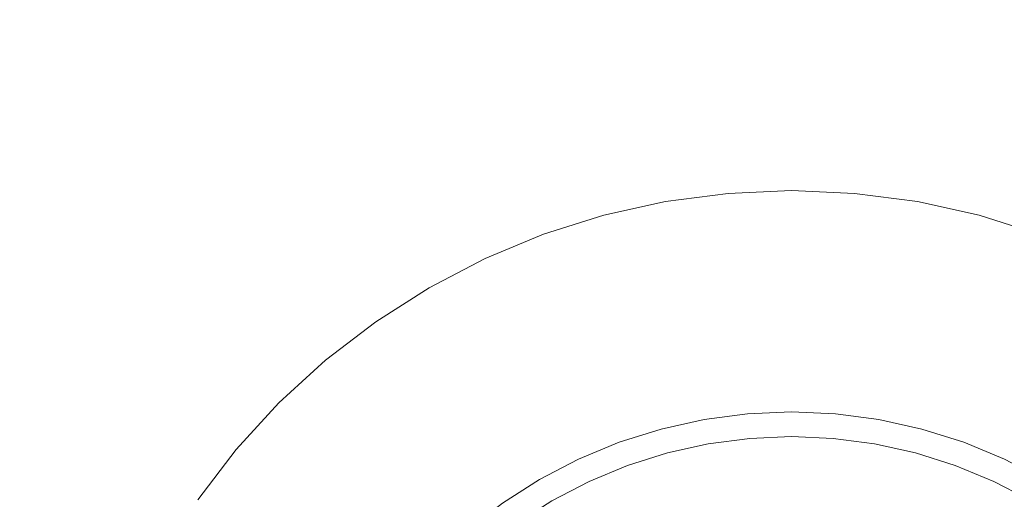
# Model space of a CAD drawing. Header units: millimetres. Extents: x -230 to 230, y -130 to 130.
# Tile 29 of 47: x 92 to 112, y -97 to -87. Entities that reach past the tile are written whole.
import ezdxf

# ---------------------------------------------------------------- set-up
doc = ezdxf.new("R2010")
doc.units = ezdxf.units.MM
doc.header["$LTSCALE"] = 25.4
doc.layers.add('Lighting-Moving Light', color=7, linetype='Continuous', lineweight=5, true_color=0x000000)

# ---------------------------------------------------------------- blocks, each defined once
blk = doc.blocks.new('Group-1')
at = {"layer": 'Lighting-Moving Light', "color": 7, "linetype": 'Continuous', "lineweight": 5, "transparency": 33554687}
for points, invisible_edges in [([(-503.576, 1.533, -25), (-503.576, 226.446, -25), (-761.075, 239.033, -25), (-761.075, -11.053, -25)], 14), ([(-770.152, 222.936, -116.924), (-519.672, 235.523, -116.924), (-519.672, -7.543, -116.924), (-757.565, -7.543, -116.924)], 11), ([(-531.119, 23.49, -24.957), (-532.383, 23.434, -24.957), (-531.997, 19.025, -0.368), (-531.119, 19.064, -0.368)], 10), ([(-532.383, 23.434, -24.957), (-531.119, 23.49, -24.957), (-529.855, 23.434, -24.957), (-531.119, 8.99, -24.957)], 12), ([(-529.855, 23.434, -24.957), (-531.119, 23.49, -24.957), (-531.119, 19.064, -0.368), (-530.241, 19.025, -0.368)], 10), ([(-534.872, 22.996, -24.957), (-533.637, 23.269, -24.957), (-532.383, 23.434, -24.957), (-531.119, 8.99, -24.957)], 12), ([(-533.637, 23.269, -24.957), (-534.872, 22.996, -24.957), (-533.726, 18.72, -0.368), (-532.868, 18.911, -0.368)], 10), ([(-532.383, 23.434, -24.957), (-533.637, 23.269, -24.957), (-532.868, 18.911, -0.368), (-531.997, 19.025, -0.368)], 10), ([(-529.855, 23.434, -24.957), (-528.601, 23.269, -24.957), (-527.366, 22.996, -24.957), (-531.119, 8.99, -24.957)], 12), ([(-528.601, 23.269, -24.957), (-529.855, 23.434, -24.957), (-530.241, 19.025, -0.368), (-529.369, 18.911, -0.368)], 10), ([(-527.366, 22.996, -24.957), (-528.601, 23.269, -24.957), (-529.369, 18.911, -0.368), (-528.511, 18.72, -0.368)], 10), ([(-537.247, 22.131, -24.957), (-536.078, 22.615, -24.957), (-534.872, 22.996, -24.957), (-531.119, 8.99, -24.957)], 12), ([(-534.872, 22.996, -24.957), (-536.078, 22.615, -24.957), (-534.564, 18.456, -0.368), (-533.726, 18.72, -0.368)], 10), ([(-527.366, 22.996, -24.957), (-526.159, 22.615, -24.957), (-524.991, 22.131, -24.957), (-531.119, 8.99, -24.957)], 12), ([(-526.159, 22.615, -24.957), (-527.366, 22.996, -24.957), (-528.511, 18.72, -0.368), (-527.673, 18.456, -0.368)], 10), ([(-536.078, 22.615, -24.957), (-537.247, 22.131, -24.957), (-535.376, 18.12, -0.368), (-534.564, 18.456, -0.368)], 10), ([(-524.991, 22.131, -24.957), (-526.159, 22.615, -24.957), (-527.673, 18.456, -0.368), (-526.861, 18.12, -0.368)], 10), ([(-539.436, 20.867, -24.957), (-538.369, 21.547, -24.957), (-537.247, 22.131, -24.957), (-531.119, 8.99, -24.957)], 12), ([(-537.247, 22.131, -24.957), (-538.369, 21.547, -24.957), (-536.156, 17.714, -0.368), (-535.376, 18.12, -0.368)], 10), ([(-524.991, 22.131, -24.957), (-523.869, 21.547, -24.957), (-522.802, 20.867, -24.957), (-531.119, 8.99, -24.957)], 12), ([(-523.869, 21.547, -24.957), (-524.991, 22.131, -24.957), (-526.861, 18.12, -0.368), (-526.082, 17.714, -0.368)], 10), ([(-538.369, 21.547, -24.957), (-539.436, 20.867, -24.957), (-536.897, 17.242, -0.368), (-536.156, 17.714, -0.368)], 10), ([(-541.372, 19.243, -24.957), (-540.439, 20.097, -24.957), (-539.436, 20.867, -24.957), (-531.119, 8.99, -24.957)], 12), ([(-539.436, 20.867, -24.957), (-540.439, 20.097, -24.957), (-537.594, 16.707, -0.368), (-536.897, 17.242, -0.368)], 10), ([(-522.802, 20.867, -24.957), (-521.798, 20.097, -24.957), (-520.866, 19.243, -24.957), (-531.119, 8.99, -24.957)], 12), ([(-540.439, 20.097, -24.957), (-541.372, 19.243, -24.957), (-538.242, 16.113, -0.368), (-537.594, 16.707, -0.368)], 10), ([(-542.996, 17.306, -24.957), (-542.226, 18.31, -24.957), (-541.372, 19.243, -24.957), (-531.119, 8.99, -24.957)], 12), ([(-541.372, 19.243, -24.957), (-542.226, 18.31, -24.957), (-538.836, 15.465, -0.368), (-538.242, 16.113, -0.368)], 10), ([(-520.866, 19.243, -24.957), (-520.011, 18.31, -24.957), (-519.241, 17.306, -24.957), (-531.119, 8.99, -24.957)], 12), ([(-533.724, 18.711, -0.326), (-532.866, 18.901, -0.326), (-532.868, 18.911, -0.368), (-533.726, 18.72, -0.368)], 11), ([(-532.866, 18.901, -0.326), (-531.996, 19.016, -0.326), (-531.997, 19.025, -0.368), (-532.868, 18.911, -0.368)], 11), ([(-532.864, 18.888, -0.284), (-531.995, 19.003, -0.284), (-531.996, 19.016, -0.326), (-532.866, 18.901, -0.326)], 15), ([(-532.861, 18.872, -0.244), (-531.993, 18.986, -0.244), (-531.995, 19.003, -0.284), (-532.864, 18.888, -0.284)], 15), ([(-532.858, 18.852, -0.205), (-531.992, 18.966, -0.205), (-531.993, 18.986, -0.244), (-532.861, 18.872, -0.244)], 15), ([(-532.854, 18.829, -0.169), (-531.99, 18.942, -0.169), (-531.992, 18.966, -0.205), (-532.858, 18.852, -0.205)], 15), ([(-532.849, 18.803, -0.134), (-531.987, 18.916, -0.134), (-531.99, 18.942, -0.169), (-532.854, 18.829, -0.169)], 15), ([(-532.844, 18.774, -0.102), (-531.985, 18.887, -0.102), (-531.987, 18.916, -0.134), (-532.849, 18.803, -0.134)], 15), ([(-531.996, 19.016, -0.326), (-531.119, 19.054, -0.326), (-531.119, 19.064, -0.368), (-531.997, 19.025, -0.368)], 11), ([(-531.995, 19.003, -0.284), (-531.119, 19.041, -0.284), (-531.119, 19.054, -0.326), (-531.996, 19.016, -0.326)], 15), ([(-531.993, 18.986, -0.244), (-531.119, 19.024, -0.244), (-531.119, 19.041, -0.284), (-531.995, 19.003, -0.284)], 15), ([(-531.992, 18.966, -0.205), (-531.119, 19.004, -0.205), (-531.119, 19.024, -0.244), (-531.993, 18.986, -0.244)], 15), ([(-531.99, 18.942, -0.169), (-531.119, 18.98, -0.169), (-531.119, 19.004, -0.205), (-531.992, 18.966, -0.205)], 15), ([(-531.987, 18.916, -0.134), (-531.119, 18.954, -0.134), (-531.119, 18.98, -0.169), (-531.99, 18.942, -0.169)], 15), ([(-531.985, 18.887, -0.102), (-531.119, 18.924, -0.102), (-531.119, 18.954, -0.134), (-531.987, 18.916, -0.134)], 15), ([(-531.982, 18.855, -0.073), (-531.119, 18.892, -0.073), (-531.119, 18.924, -0.102), (-531.985, 18.887, -0.102)], 15), ([(-531.119, 19.054, -0.326), (-530.242, 19.016, -0.326), (-530.241, 19.025, -0.368), (-531.119, 19.064, -0.368)], 11), ([(-531.119, 19.041, -0.284), (-530.243, 19.003, -0.284), (-530.242, 19.016, -0.326), (-531.119, 19.054, -0.326)], 15), ([(-531.119, 19.024, -0.244), (-530.244, 18.986, -0.244), (-530.243, 19.003, -0.284), (-531.119, 19.041, -0.284)], 15), ([(-531.119, 19.004, -0.205), (-530.246, 18.966, -0.205), (-530.244, 18.986, -0.244), (-531.119, 19.024, -0.244)], 15), ([(-531.119, 18.98, -0.169), (-530.248, 18.942, -0.169), (-530.246, 18.966, -0.205), (-531.119, 19.004, -0.205)], 15), ([(-531.119, 18.954, -0.134), (-530.25, 18.916, -0.134), (-530.248, 18.942, -0.169), (-531.119, 18.98, -0.169)], 15), ([(-531.119, 18.924, -0.102), (-530.253, 18.887, -0.102), (-530.25, 18.916, -0.134), (-531.119, 18.954, -0.134)], 15), ([(-531.119, 18.892, -0.073), (-530.256, 18.855, -0.073), (-530.253, 18.887, -0.102), (-531.119, 18.924, -0.102)], 15), ([(-530.253, 18.887, -0.102), (-529.394, 18.774, -0.102), (-529.388, 18.803, -0.134), (-530.25, 18.916, -0.134)], 15), ([(-530.25, 18.916, -0.134), (-529.388, 18.803, -0.134), (-529.384, 18.829, -0.169), (-530.248, 18.942, -0.169)], 15), ([(-530.248, 18.942, -0.169), (-529.384, 18.829, -0.169), (-529.38, 18.852, -0.205), (-530.246, 18.966, -0.205)], 15), ([(-530.246, 18.966, -0.205), (-529.38, 18.852, -0.205), (-529.376, 18.872, -0.244), (-530.244, 18.986, -0.244)], 15), ([(-530.244, 18.986, -0.244), (-529.376, 18.872, -0.244), (-529.373, 18.888, -0.284), (-530.243, 19.003, -0.284)], 15), ([(-530.243, 19.003, -0.284), (-529.373, 18.888, -0.284), (-529.371, 18.901, -0.326), (-530.242, 19.016, -0.326)], 15), ([(-530.242, 19.016, -0.326), (-529.371, 18.901, -0.326), (-529.369, 18.911, -0.368), (-530.241, 19.025, -0.368)], 11), ([(-529.371, 18.901, -0.326), (-528.514, 18.711, -0.326), (-528.511, 18.72, -0.368), (-529.369, 18.911, -0.368)], 11), ([(-534.561, 18.447, -0.326), (-533.724, 18.711, -0.326), (-533.726, 18.72, -0.368), (-534.564, 18.456, -0.368)], 11), ([(-534.557, 18.435, -0.284), (-533.72, 18.698, -0.284), (-533.724, 18.711, -0.326), (-534.561, 18.447, -0.326)], 15), ([(-533.72, 18.698, -0.284), (-532.864, 18.888, -0.284), (-532.866, 18.901, -0.326), (-533.724, 18.711, -0.326)], 15), ([(-533.716, 18.682, -0.244), (-532.861, 18.872, -0.244), (-532.864, 18.888, -0.284), (-533.72, 18.698, -0.284)], 15), ([(-533.711, 18.663, -0.205), (-532.858, 18.852, -0.205), (-532.861, 18.872, -0.244), (-533.716, 18.682, -0.244)], 15), ([(-533.705, 18.64, -0.169), (-532.854, 18.829, -0.169), (-532.858, 18.852, -0.205), (-533.711, 18.663, -0.205)], 15), ([(-533.698, 18.614, -0.134), (-532.849, 18.803, -0.134), (-532.854, 18.829, -0.169), (-533.705, 18.64, -0.169)], 15), ([(-533.69, 18.586, -0.102), (-532.844, 18.774, -0.102), (-532.849, 18.803, -0.134), (-533.698, 18.614, -0.134)], 15), ([(-533.682, 18.555, -0.073), (-532.838, 18.742, -0.073), (-532.844, 18.774, -0.102), (-533.69, 18.586, -0.102)], 15), ([(-533.673, 18.522, -0.046), (-532.832, 18.708, -0.046), (-532.838, 18.742, -0.073), (-533.682, 18.555, -0.073)], 15), ([(-532.838, 18.742, -0.073), (-531.982, 18.855, -0.073), (-531.985, 18.887, -0.102), (-532.844, 18.774, -0.102)], 15), ([(-532.832, 18.708, -0.046), (-531.979, 18.82, -0.046), (-531.982, 18.855, -0.073), (-532.838, 18.742, -0.073)], 15), ([(-532.826, 18.672, -0.023), (-531.976, 18.784, -0.023), (-531.979, 18.82, -0.046), (-532.832, 18.708, -0.046)], 15), ([(-532.819, 18.634, -0.003), (-531.972, 18.745, -0.003), (-531.976, 18.784, -0.023), (-532.826, 18.672, -0.023)], 15), ([(-532.812, 18.594, 0.013), (-531.969, 18.705, 0.013), (-531.972, 18.745, -0.003), (-532.819, 18.634, -0.003)], 15), ([(-531.979, 18.82, -0.046), (-531.119, 18.858, -0.046), (-531.119, 18.892, -0.073), (-531.982, 18.855, -0.073)], 15), ([(-531.976, 18.784, -0.023), (-531.119, 18.821, -0.023), (-531.119, 18.858, -0.046), (-531.979, 18.82, -0.046)], 15), ([(-531.972, 18.745, -0.003), (-531.119, 18.782, -0.003), (-531.119, 18.821, -0.023), (-531.976, 18.784, -0.023)], 15), ([(-531.969, 18.705, 0.013), (-531.119, 18.742, 0.013), (-531.119, 18.782, -0.003), (-531.972, 18.745, -0.003)], 15), ([(-531.965, 18.664, 0.027), (-531.119, 18.701, 0.027), (-531.119, 18.742, 0.013), (-531.969, 18.705, 0.013)], 15), ([(-531.119, 18.858, -0.046), (-530.259, 18.82, -0.046), (-530.256, 18.855, -0.073), (-531.119, 18.892, -0.073)], 15), ([(-531.119, 18.821, -0.023), (-530.262, 18.784, -0.023), (-530.259, 18.82, -0.046), (-531.119, 18.858, -0.046)], 15), ([(-531.119, 18.782, -0.003), (-530.265, 18.745, -0.003), (-530.262, 18.784, -0.023), (-531.119, 18.821, -0.023)], 15), ([(-531.119, 18.742, 0.013), (-530.269, 18.705, 0.013), (-530.265, 18.745, -0.003), (-531.119, 18.782, -0.003)], 15), ([(-531.119, 18.701, 0.027), (-530.272, 18.664, 0.027), (-530.269, 18.705, 0.013), (-531.119, 18.742, 0.013)], 15), ([(-530.269, 18.705, 0.013), (-529.425, 18.594, 0.013), (-529.418, 18.634, -0.003), (-530.265, 18.745, -0.003)], 15), ([(-530.265, 18.745, -0.003), (-529.418, 18.634, -0.003), (-529.412, 18.672, -0.023), (-530.262, 18.784, -0.023)], 15), ([(-530.262, 18.784, -0.023), (-529.412, 18.672, -0.023), (-529.405, 18.708, -0.046), (-530.259, 18.82, -0.046)], 15), ([(-530.259, 18.82, -0.046), (-529.405, 18.708, -0.046), (-529.399, 18.742, -0.073), (-530.256, 18.855, -0.073)], 15), ([(-530.256, 18.855, -0.073), (-529.399, 18.742, -0.073), (-529.394, 18.774, -0.102), (-530.253, 18.887, -0.102)], 15), ([(-529.405, 18.708, -0.046), (-528.565, 18.522, -0.046), (-528.556, 18.555, -0.073), (-529.399, 18.742, -0.073)], 15), ([(-529.399, 18.742, -0.073), (-528.556, 18.555, -0.073), (-528.547, 18.586, -0.102), (-529.394, 18.774, -0.102)], 15), ([(-529.394, 18.774, -0.102), (-528.547, 18.586, -0.102), (-528.54, 18.614, -0.134), (-529.388, 18.803, -0.134)], 15), ([(-529.388, 18.803, -0.134), (-528.54, 18.614, -0.134), (-528.533, 18.64, -0.169), (-529.384, 18.829, -0.169)], 15), ([(-529.384, 18.829, -0.169), (-528.533, 18.64, -0.169), (-528.527, 18.663, -0.205), (-529.38, 18.852, -0.205)], 15), ([(-529.38, 18.852, -0.205), (-528.527, 18.663, -0.205), (-528.522, 18.682, -0.244), (-529.376, 18.872, -0.244)], 15), ([(-529.376, 18.872, -0.244), (-528.522, 18.682, -0.244), (-528.517, 18.698, -0.284), (-529.373, 18.888, -0.284)], 15), ([(-529.373, 18.888, -0.284), (-528.517, 18.698, -0.284), (-528.514, 18.711, -0.326), (-529.371, 18.901, -0.326)], 15), ([(-528.517, 18.698, -0.284), (-527.681, 18.435, -0.284), (-527.677, 18.447, -0.326), (-528.514, 18.711, -0.326)], 15), ([(-528.514, 18.711, -0.326), (-527.677, 18.447, -0.326), (-527.673, 18.456, -0.368), (-528.511, 18.72, -0.368)], 11), ([(-534.551, 18.419, -0.244), (-533.716, 18.682, -0.244), (-533.72, 18.698, -0.284), (-534.557, 18.435, -0.284)], 15), ([(-534.544, 18.4, -0.205), (-533.711, 18.663, -0.205), (-533.716, 18.682, -0.244), (-534.551, 18.419, -0.244)], 15), ([(-534.536, 18.378, -0.169), (-533.705, 18.64, -0.169), (-533.711, 18.663, -0.205), (-534.544, 18.4, -0.205)], 15), ([(-534.527, 18.353, -0.134), (-533.698, 18.614, -0.134), (-533.705, 18.64, -0.169), (-534.536, 18.378, -0.169)], 15), ([(-534.517, 18.325, -0.102), (-533.69, 18.586, -0.102), (-533.698, 18.614, -0.134), (-534.527, 18.353, -0.134)], 15), ([(-534.506, 18.295, -0.073), (-533.682, 18.555, -0.073), (-533.69, 18.586, -0.102), (-534.517, 18.325, -0.102)], 15), ([(-534.494, 18.263, -0.046), (-533.673, 18.522, -0.046), (-533.682, 18.555, -0.073), (-534.506, 18.295, -0.073)], 15), ([(-534.481, 18.228, -0.023), (-533.663, 18.486, -0.023), (-533.673, 18.522, -0.046), (-534.494, 18.263, -0.046)], 15), ([(-533.663, 18.486, -0.023), (-532.826, 18.672, -0.023), (-532.832, 18.708, -0.046), (-533.673, 18.522, -0.046)], 15), ([(-533.653, 18.449, -0.003), (-532.819, 18.634, -0.003), (-532.826, 18.672, -0.023), (-533.663, 18.486, -0.023)], 15), ([(-533.643, 18.41, 0.013), (-532.812, 18.594, 0.013), (-532.819, 18.634, -0.003), (-533.653, 18.449, -0.003)], 15), ([(-533.632, 18.37, 0.027), (-532.805, 18.553, 0.027), (-532.812, 18.594, 0.013), (-533.643, 18.41, 0.013)], 15), ([(-533.621, 18.329, 0.036), (-532.798, 18.511, 0.036), (-532.805, 18.553, 0.027), (-533.632, 18.37, 0.027)], 15), ([(-531.954, 18.535, 0.043), (-532.783, 18.426, 0.043), (-533.599, 18.245, 0.043), (-531.119, 8.99, 0.043)], 12), ([(-532.805, 18.553, 0.027), (-531.965, 18.664, 0.027), (-531.969, 18.705, 0.013), (-532.812, 18.594, 0.013)], 15), ([(-532.798, 18.511, 0.036), (-531.961, 18.621, 0.036), (-531.965, 18.664, 0.027), (-532.805, 18.553, 0.027)], 15), ([(-532.79, 18.469, 0.042), (-531.958, 18.578, 0.042), (-531.961, 18.621, 0.036), (-532.798, 18.511, 0.036)], 15), ([(-532.783, 18.426, 0.043), (-531.954, 18.535, 0.043), (-531.958, 18.578, 0.042), (-532.79, 18.469, 0.042)], 14), ([(-531.961, 18.621, 0.036), (-531.119, 18.658, 0.036), (-531.119, 18.701, 0.027), (-531.965, 18.664, 0.027)], 15), ([(-531.958, 18.578, 0.042), (-531.119, 18.615, 0.042), (-531.119, 18.658, 0.036), (-531.961, 18.621, 0.036)], 15), ([(-531.954, 18.535, 0.043), (-531.119, 18.572, 0.043), (-531.119, 18.615, 0.042), (-531.958, 18.578, 0.042)], 14), ([(-530.284, 18.535, 0.043), (-531.119, 18.572, 0.043), (-531.954, 18.535, 0.043), (-531.119, 8.99, 0.043)], 12), ([(-531.119, 18.658, 0.036), (-530.276, 18.621, 0.036), (-530.272, 18.664, 0.027), (-531.119, 18.701, 0.027)], 15), ([(-531.119, 18.615, 0.042), (-530.28, 18.578, 0.042), (-530.276, 18.621, 0.036), (-531.119, 18.658, 0.036)], 15), ([(-531.119, 18.572, 0.043), (-530.284, 18.535, 0.043), (-530.28, 18.578, 0.042), (-531.119, 18.615, 0.042)], 14), ([(-528.639, 18.245, 0.043), (-529.455, 18.426, 0.043), (-530.284, 18.535, 0.043), (-531.119, 8.99, 0.043)], 12), ([(-530.284, 18.535, 0.043), (-529.455, 18.426, 0.043), (-529.447, 18.469, 0.042), (-530.28, 18.578, 0.042)], 14), ([(-530.28, 18.578, 0.042), (-529.447, 18.469, 0.042), (-529.44, 18.511, 0.036), (-530.276, 18.621, 0.036)], 15), ([(-530.276, 18.621, 0.036), (-529.44, 18.511, 0.036), (-529.432, 18.553, 0.027), (-530.272, 18.664, 0.027)], 15), ([(-530.272, 18.664, 0.027), (-529.432, 18.553, 0.027), (-529.425, 18.594, 0.013), (-530.269, 18.705, 0.013)], 15), ([(-529.44, 18.511, 0.036), (-528.616, 18.329, 0.036), (-528.605, 18.37, 0.027), (-529.432, 18.553, 0.027)], 15), ([(-529.432, 18.553, 0.027), (-528.605, 18.37, 0.027), (-528.595, 18.41, 0.013), (-529.425, 18.594, 0.013)], 15), ([(-529.425, 18.594, 0.013), (-528.595, 18.41, 0.013), (-528.584, 18.449, -0.003), (-529.418, 18.634, -0.003)], 15), ([(-529.418, 18.634, -0.003), (-528.584, 18.449, -0.003), (-528.574, 18.486, -0.023), (-529.412, 18.672, -0.023)], 15), ([(-529.412, 18.672, -0.023), (-528.574, 18.486, -0.023), (-528.565, 18.522, -0.046), (-529.405, 18.708, -0.046)], 15), ([(-528.574, 18.486, -0.023), (-527.756, 18.228, -0.023), (-527.744, 18.263, -0.046), (-528.565, 18.522, -0.046)], 15), ([(-528.565, 18.522, -0.046), (-527.744, 18.263, -0.046), (-527.732, 18.295, -0.073), (-528.556, 18.555, -0.073)], 15), ([(-528.556, 18.555, -0.073), (-527.732, 18.295, -0.073), (-527.721, 18.325, -0.102), (-528.547, 18.586, -0.102)], 15), ([(-528.547, 18.586, -0.102), (-527.721, 18.325, -0.102), (-527.711, 18.353, -0.134), (-528.54, 18.614, -0.134)], 15), ([(-528.54, 18.614, -0.134), (-527.711, 18.353, -0.134), (-527.702, 18.378, -0.169), (-528.533, 18.64, -0.169)], 15), ([(-528.533, 18.64, -0.169), (-527.702, 18.378, -0.169), (-527.694, 18.4, -0.205), (-528.527, 18.663, -0.205)], 15), ([(-528.527, 18.663, -0.205), (-527.694, 18.4, -0.205), (-527.687, 18.419, -0.244), (-528.522, 18.682, -0.244)], 15), ([(-528.522, 18.682, -0.244), (-527.687, 18.419, -0.244), (-527.681, 18.435, -0.284), (-528.517, 18.698, -0.284)], 15), ([(-535.372, 18.111, -0.326), (-534.561, 18.447, -0.326), (-534.564, 18.456, -0.368), (-535.376, 18.12, -0.368)], 11), ([(-535.367, 18.099, -0.284), (-534.557, 18.435, -0.284), (-534.561, 18.447, -0.326), (-535.372, 18.111, -0.326)], 15), ([(-535.36, 18.084, -0.244), (-534.551, 18.419, -0.244), (-534.557, 18.435, -0.284), (-535.367, 18.099, -0.284)], 15), ([(-535.351, 18.066, -0.205), (-534.544, 18.4, -0.205), (-534.551, 18.419, -0.244), (-535.36, 18.084, -0.244)], 15), ([(-535.341, 18.044, -0.169), (-534.536, 18.378, -0.169), (-534.544, 18.4, -0.205), (-535.351, 18.066, -0.205)], 15), ([(-535.33, 18.02, -0.134), (-534.527, 18.353, -0.134), (-534.536, 18.378, -0.169), (-535.341, 18.044, -0.169)], 15), ([(-535.317, 17.994, -0.102), (-534.517, 18.325, -0.102), (-534.527, 18.353, -0.134), (-535.33, 18.02, -0.134)], 15), ([(-535.304, 17.965, -0.073), (-534.506, 18.295, -0.073), (-534.517, 18.325, -0.102), (-535.317, 17.994, -0.102)], 15), ([(-534.468, 18.192, -0.003), (-533.653, 18.449, -0.003), (-533.663, 18.486, -0.023), (-534.481, 18.228, -0.023)], 15), ([(-534.454, 18.154, 0.013), (-533.643, 18.41, 0.013), (-533.653, 18.449, -0.003), (-534.468, 18.192, -0.003)], 15), ([(-534.44, 18.115, 0.027), (-533.632, 18.37, 0.027), (-533.643, 18.41, 0.013), (-534.454, 18.154, 0.013)], 15), ([(-534.426, 18.075, 0.036), (-533.621, 18.329, 0.036), (-533.632, 18.37, 0.027), (-534.44, 18.115, 0.027)], 15), ([(-534.411, 18.035, 0.042), (-533.61, 18.287, 0.042), (-533.621, 18.329, 0.036), (-534.426, 18.075, 0.036)], 15), ([(-533.61, 18.287, 0.042), (-532.79, 18.469, 0.042), (-532.798, 18.511, 0.036), (-533.621, 18.329, 0.036)], 15), ([(-533.599, 18.245, 0.043), (-532.783, 18.426, 0.043), (-532.79, 18.469, 0.042), (-533.61, 18.287, 0.042)], 14), ([(-529.455, 18.426, 0.043), (-528.639, 18.245, 0.043), (-528.628, 18.287, 0.042), (-529.447, 18.469, 0.042)], 14), ([(-529.447, 18.469, 0.042), (-528.628, 18.287, 0.042), (-528.616, 18.329, 0.036), (-529.44, 18.511, 0.036)], 15), ([(-528.628, 18.287, 0.042), (-527.827, 18.035, 0.042), (-527.812, 18.075, 0.036), (-528.616, 18.329, 0.036)], 15), ([(-528.616, 18.329, 0.036), (-527.812, 18.075, 0.036), (-527.797, 18.115, 0.027), (-528.605, 18.37, 0.027)], 15), ([(-528.605, 18.37, 0.027), (-527.797, 18.115, 0.027), (-527.783, 18.154, 0.013), (-528.595, 18.41, 0.013)], 15), ([(-528.595, 18.41, 0.013), (-527.783, 18.154, 0.013), (-527.769, 18.192, -0.003), (-528.584, 18.449, -0.003)], 15), ([(-528.584, 18.449, -0.003), (-527.769, 18.192, -0.003), (-527.756, 18.228, -0.023), (-528.574, 18.486, -0.023)], 15), ([(-527.732, 18.295, -0.073), (-526.934, 17.965, -0.073), (-526.92, 17.994, -0.102), (-527.721, 18.325, -0.102)], 15), ([(-527.721, 18.325, -0.102), (-526.92, 17.994, -0.102), (-526.908, 18.02, -0.134), (-527.711, 18.353, -0.134)], 15), ([(-527.711, 18.353, -0.134), (-526.908, 18.02, -0.134), (-526.896, 18.044, -0.169), (-527.702, 18.378, -0.169)], 15), ([(-527.702, 18.378, -0.169), (-526.896, 18.044, -0.169), (-526.887, 18.066, -0.205), (-527.694, 18.4, -0.205)], 15), ([(-527.694, 18.4, -0.205), (-526.887, 18.066, -0.205), (-526.878, 18.084, -0.244), (-527.687, 18.419, -0.244)], 15), ([(-527.687, 18.419, -0.244), (-526.878, 18.084, -0.244), (-526.871, 18.099, -0.284), (-527.681, 18.435, -0.284)], 15), ([(-527.681, 18.435, -0.284), (-526.871, 18.099, -0.284), (-526.865, 18.111, -0.326), (-527.677, 18.447, -0.326)], 15), ([(-527.677, 18.447, -0.326), (-526.865, 18.111, -0.326), (-526.861, 18.12, -0.368), (-527.673, 18.456, -0.368)], 11), ([(-542.226, 18.31, -24.957), (-542.996, 17.306, -24.957), (-539.371, 14.768, -0.368), (-538.836, 15.465, -0.368)], 10), ([(-536.151, 17.706, -0.326), (-535.372, 18.111, -0.326), (-535.376, 18.12, -0.368), (-536.156, 17.714, -0.368)], 11), ([(-535.289, 17.933, -0.046), (-534.494, 18.263, -0.046), (-534.506, 18.295, -0.073), (-535.304, 17.965, -0.073)], 15), ([(-535.274, 17.9, -0.023), (-534.481, 18.228, -0.023), (-534.494, 18.263, -0.046), (-535.289, 17.933, -0.046)], 15), ([(-535.257, 17.865, -0.003), (-534.468, 18.192, -0.003), (-534.481, 18.228, -0.023), (-535.274, 17.9, -0.023)], 15), ([(-535.24, 17.828, 0.013), (-534.454, 18.154, 0.013), (-534.468, 18.192, -0.003), (-535.257, 17.865, -0.003)], 15), ([(-535.223, 17.791, 0.027), (-534.44, 18.115, 0.027), (-534.454, 18.154, 0.013), (-535.24, 17.828, 0.013)], 15), ([(-533.599, 18.245, 0.043), (-534.396, 17.994, 0.043), (-535.168, 17.674, 0.043), (-531.119, 8.99, 0.043)], 12), ([(-534.396, 17.994, 0.043), (-533.599, 18.245, 0.043), (-533.61, 18.287, 0.042), (-534.411, 18.035, 0.042)], 14), ([(-527.069, 17.674, 0.043), (-527.842, 17.994, 0.043), (-528.639, 18.245, 0.043), (-531.119, 8.99, 0.043)], 12), ([(-528.639, 18.245, 0.043), (-527.842, 17.994, 0.043), (-527.827, 18.035, 0.042), (-528.628, 18.287, 0.042)], 14), ([(-527.797, 18.115, 0.027), (-527.015, 17.791, 0.027), (-526.997, 17.828, 0.013), (-527.783, 18.154, 0.013)], 15), ([(-527.783, 18.154, 0.013), (-526.997, 17.828, 0.013), (-526.98, 17.865, -0.003), (-527.769, 18.192, -0.003)], 15), ([(-527.769, 18.192, -0.003), (-526.98, 17.865, -0.003), (-526.964, 17.9, -0.023), (-527.756, 18.228, -0.023)], 15), ([(-527.756, 18.228, -0.023), (-526.964, 17.9, -0.023), (-526.948, 17.933, -0.046), (-527.744, 18.263, -0.046)], 15), ([(-527.744, 18.263, -0.046), (-526.948, 17.933, -0.046), (-526.934, 17.965, -0.073), (-527.732, 18.295, -0.073)], 15), ([(-526.865, 18.111, -0.326), (-526.087, 17.706, -0.326), (-526.082, 17.714, -0.368), (-526.861, 18.12, -0.368)], 11), ([(-536.144, 17.694, -0.284), (-535.367, 18.099, -0.284), (-535.372, 18.111, -0.326), (-536.151, 17.706, -0.326)], 15), ([(-536.136, 17.68, -0.244), (-535.36, 18.084, -0.244), (-535.367, 18.099, -0.284), (-536.144, 17.694, -0.284)], 15), ([(-536.126, 17.662, -0.205), (-535.351, 18.066, -0.205), (-535.36, 18.084, -0.244), (-536.136, 17.68, -0.244)], 15), ([(-536.114, 17.642, -0.169), (-535.341, 18.044, -0.169), (-535.351, 18.066, -0.205), (-536.126, 17.662, -0.205)], 15), ([(-536.101, 17.619, -0.134), (-535.33, 18.02, -0.134), (-535.341, 18.044, -0.169), (-536.114, 17.642, -0.169)], 15), ([(-536.086, 17.593, -0.102), (-535.317, 17.994, -0.102), (-535.33, 18.02, -0.134), (-536.101, 17.619, -0.134)], 15), ([(-536.07, 17.566, -0.073), (-535.304, 17.965, -0.073), (-535.317, 17.994, -0.102), (-536.086, 17.593, -0.102)], 15), ([(-536.053, 17.536, -0.046), (-535.289, 17.933, -0.046), (-535.304, 17.965, -0.073), (-536.07, 17.566, -0.073)], 15), ([(-536.034, 17.504, -0.023), (-535.274, 17.9, -0.023), (-535.289, 17.933, -0.046), (-536.053, 17.536, -0.046)], 15), ([(-535.205, 17.752, 0.036), (-534.426, 18.075, 0.036), (-534.44, 18.115, 0.027), (-535.223, 17.791, 0.027)], 15), ([(-535.187, 17.713, 0.042), (-534.411, 18.035, 0.042), (-534.426, 18.075, 0.036), (-535.205, 17.752, 0.036)], 15), ([(-535.168, 17.674, 0.043), (-534.396, 17.994, 0.043), (-534.411, 18.035, 0.042), (-535.187, 17.713, 0.042)], 14), ([(-527.842, 17.994, 0.043), (-527.069, 17.674, 0.043), (-527.051, 17.713, 0.042), (-527.827, 18.035, 0.042)], 14), ([(-527.827, 18.035, 0.042), (-527.051, 17.713, 0.042), (-527.033, 17.752, 0.036), (-527.812, 18.075, 0.036)], 15), ([(-527.812, 18.075, 0.036), (-527.033, 17.752, 0.036), (-527.015, 17.791, 0.027), (-527.797, 18.115, 0.027)], 15), ([(-526.964, 17.9, -0.023), (-526.203, 17.504, -0.023), (-526.185, 17.536, -0.046), (-526.948, 17.933, -0.046)], 15), ([(-526.948, 17.933, -0.046), (-526.185, 17.536, -0.046), (-526.167, 17.566, -0.073), (-526.934, 17.965, -0.073)], 15), ([(-526.934, 17.965, -0.073), (-526.167, 17.566, -0.073), (-526.151, 17.593, -0.102), (-526.92, 17.994, -0.102)], 15), ([(-526.92, 17.994, -0.102), (-526.151, 17.593, -0.102), (-526.137, 17.619, -0.134), (-526.908, 18.02, -0.134)], 15), ([(-526.908, 18.02, -0.134), (-526.137, 17.619, -0.134), (-526.123, 17.642, -0.169), (-526.896, 18.044, -0.169)], 15), ([(-526.896, 18.044, -0.169), (-526.123, 17.642, -0.169), (-526.112, 17.662, -0.205), (-526.887, 18.066, -0.205)], 15), ([(-526.887, 18.066, -0.205), (-526.112, 17.662, -0.205), (-526.102, 17.68, -0.244), (-526.878, 18.084, -0.244)], 15), ([(-526.878, 18.084, -0.244), (-526.102, 17.68, -0.244), (-526.093, 17.694, -0.284), (-526.871, 18.099, -0.284)], 15), ([(-526.871, 18.099, -0.284), (-526.093, 17.694, -0.284), (-526.087, 17.706, -0.326), (-526.865, 18.111, -0.326)], 15), ([(-536.015, 17.47, -0.003), (-535.257, 17.865, -0.003), (-535.274, 17.9, -0.023), (-536.034, 17.504, -0.023)], 15), ([(-535.995, 17.436, 0.013), (-535.24, 17.828, 0.013), (-535.257, 17.865, -0.003), (-536.015, 17.47, -0.003)], 15), ([(-535.974, 17.4, 0.027), (-535.223, 17.791, 0.027), (-535.24, 17.828, 0.013), (-535.995, 17.436, 0.013)], 15), ([(-535.953, 17.363, 0.036), (-535.205, 17.752, 0.036), (-535.223, 17.791, 0.027), (-535.974, 17.4, 0.027)], 15), ([(-535.931, 17.326, 0.042), (-535.187, 17.713, 0.042), (-535.205, 17.752, 0.036), (-535.953, 17.363, 0.036)], 15), ([(-527.051, 17.713, 0.042), (-526.306, 17.326, 0.042), (-526.284, 17.363, 0.036), (-527.033, 17.752, 0.036)], 15), ([(-527.033, 17.752, 0.036), (-526.284, 17.363, 0.036), (-526.263, 17.4, 0.027), (-527.015, 17.791, 0.027)], 15), ([(-527.015, 17.791, 0.027), (-526.263, 17.4, 0.027), (-526.242, 17.436, 0.013), (-526.997, 17.828, 0.013)], 15), ([(-526.997, 17.828, 0.013), (-526.242, 17.436, 0.013), (-526.222, 17.47, -0.003), (-526.98, 17.865, -0.003)], 15), ([(-526.98, 17.865, -0.003), (-526.222, 17.47, -0.003), (-526.203, 17.504, -0.023), (-526.964, 17.9, -0.023)], 15), ([(-536.892, 17.234, -0.326), (-536.151, 17.706, -0.326), (-536.156, 17.714, -0.368), (-536.897, 17.242, -0.368)], 11), ([(-536.884, 17.223, -0.284), (-536.144, 17.694, -0.284), (-536.151, 17.706, -0.326), (-536.892, 17.234, -0.326)], 15), ([(-536.874, 17.209, -0.244), (-536.136, 17.68, -0.244), (-536.144, 17.694, -0.284), (-536.884, 17.223, -0.284)], 15), ([(-536.863, 17.193, -0.205), (-536.126, 17.662, -0.205), (-536.136, 17.68, -0.244), (-536.874, 17.209, -0.244)], 15), ([(-536.849, 17.174, -0.169), (-536.114, 17.642, -0.169), (-536.126, 17.662, -0.205), (-536.863, 17.193, -0.205)], 15), ([(-536.834, 17.152, -0.134), (-536.101, 17.619, -0.134), (-536.114, 17.642, -0.169), (-536.849, 17.174, -0.169)], 15), ([(-536.817, 17.128, -0.102), (-536.086, 17.593, -0.102), (-536.101, 17.619, -0.134), (-536.834, 17.152, -0.134)], 15), ([(-536.799, 17.101, -0.073), (-536.07, 17.566, -0.073), (-536.086, 17.593, -0.102), (-536.817, 17.128, -0.102)], 15), ([(-536.779, 17.073, -0.046), (-536.053, 17.536, -0.046), (-536.07, 17.566, -0.073), (-536.799, 17.101, -0.073)], 15), ([(-536.758, 17.043, -0.023), (-536.034, 17.504, -0.023), (-536.053, 17.536, -0.046), (-536.779, 17.073, -0.046)], 15), ([(-535.168, 17.674, 0.043), (-535.91, 17.288, 0.043), (-536.615, 16.839, 0.043), (-531.119, 8.99, 0.043)], 12), ([(-535.91, 17.288, 0.043), (-535.168, 17.674, 0.043), (-535.187, 17.713, 0.042), (-535.931, 17.326, 0.042)], 14), ([(-525.623, 16.839, 0.043), (-526.328, 17.288, 0.043), (-527.069, 17.674, 0.043), (-531.119, 8.99, 0.043)], 12), ([(-527.069, 17.674, 0.043), (-526.328, 17.288, 0.043), (-526.306, 17.326, 0.042), (-527.051, 17.713, 0.042)], 14), ([(-536.736, 17.011, -0.003), (-536.015, 17.47, -0.003), (-536.034, 17.504, -0.023), (-536.758, 17.043, -0.023)], 15), ([(-536.713, 16.978, 0.013), (-535.995, 17.436, 0.013), (-536.015, 17.47, -0.003), (-536.736, 17.011, -0.003)], 15), ([(-536.689, 16.944, 0.027), (-535.974, 17.4, 0.027), (-535.995, 17.436, 0.013), (-536.713, 16.978, 0.013)], 15), ([(-536.664, 16.91, 0.036), (-535.953, 17.363, 0.036), (-535.974, 17.4, 0.027), (-536.689, 16.944, 0.027)], 15), ([(-536.64, 16.874, 0.042), (-535.931, 17.326, 0.042), (-535.953, 17.363, 0.036), (-536.664, 16.91, 0.036)], 15), ([(-536.615, 16.839, 0.043), (-535.91, 17.288, 0.043), (-535.931, 17.326, 0.042), (-536.64, 16.874, 0.042)], 14)]:
    blk.add_3dface(points, dxfattribs=dict(at, invisible_edges=invisible_edges))
at = {"layer": 'Lighting-Moving Light', "color": 0, "flags": 1}
for tag in ['Yoke', '3D_Symbol_Name', 'Weight', 'Weight', 'Wattage', 'Candlepower', 'Body', 'Model_Name', 'Beam_Angle', 'Field_Angle', 'Remarks', 'Beam_Angle_2', 'Field_Angle_2', 'Num_Channels', 'Frame_Size', 'Device_Type', 'FixtureID', 'Frame_Size', 'Base', 'Lens', 'Inst_Type', 'Lamp']:
    blk.add_attdef(tag, (-554.515, 111.223), '', height=0.18, dxfattribs=at)

msp = doc.modelspace()

# ---------------------------------------------------------------- block references
at = {"layer": 'Lighting-Moving Light', "color": 7, "transparency": 33554687}
msp.add_blockref('Group-1', (638.619, -113.99), dxfattribs=at)

doc.saveas('drawing.dxf')
